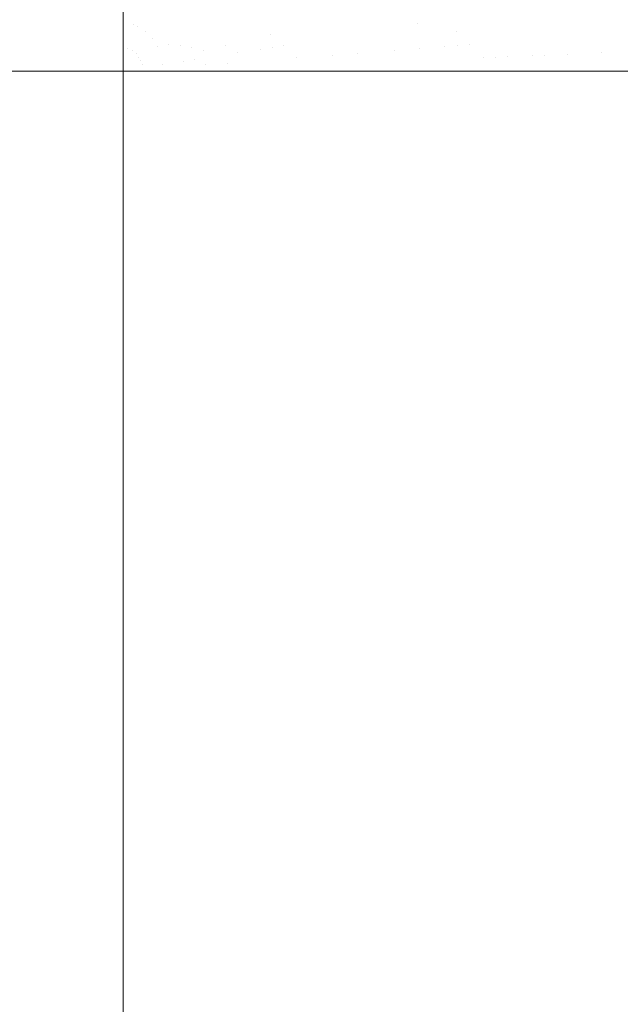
# Model space of a CAD drawing. Header units: centimetres. Extents: x -21.6 to 22.7, y 3.4 to 5.2.
# Tile 136 of 256: x -6.806 to -6.7256, y 4.9752 to 5.1071. Entities that reach past the tile are written whole.
import ezdxf

# ---------------------------------------------------------------- set-up
doc = ezdxf.new("R2010")
doc.units = ezdxf.units.CM
doc.header["$LTSCALE"] = 2.54
doc.layers.add('Lucido design-1', color=7, linetype='Continuous')

# ---------------------------------------------------------------- blocks, each defined once
blk = doc.blocks.new('Gruppo-4-1')
at = {"color": 7, "linetype": 'Continuous', "lineweight": 9}
for points, invisible_edges in [([(22.63035, 5.10666, -1872.21575), (22.63035, 5.10893, -1872.21589), (-21.50342, 5.10893, -1872.21589), (-21.50342, 5.10666, -1872.21575)], 10), ([(-21.50342, 5.10666, -1873.01528), (-21.50342, 5.10893, -1873.01513), (-6.79217, 5.10893, -1873.01513), (-6.79217, 5.10666, -1873.01528)], 10), ([(-6.79217, 5.10893, -1873.01513), (-6.79016, 5.10972, -1873.01503), (-6.79085, 5.10646, -1873.01531)], 11), ([(-6.79085, 5.10646, -1873.01531), (-6.79217, 5.10666, -1873.01528), (-6.79217, 5.10893, -1873.01513)], 9), ([(-6.79023, 5.10622, -1873.01531), (-6.79085, 5.10646, -1873.01531), (-6.79016, 5.10972, -1873.01503), (-6.78921, 5.10936, -1873.01503)], 15), ([(-6.78921, 5.10936, -1873.01503), (-6.78833, 5.10887, -1873.01503), (-6.78965, 5.1059, -1873.01531), (-6.79023, 5.10622, -1873.01531)], 15), ([(-6.78912, 5.10551, -1873.01531), (-6.78965, 5.1059, -1873.01531), (-6.78833, 5.10887, -1873.01503), (-6.78752, 5.10828, -1873.01503)], 15), ([(-6.78447, 5.10973, -1873.01463), (-6.78406, 5.10922, -1873.01463), (-6.78618, 5.10687, -1873.01503), (-6.7868, 5.1076, -1873.01503)], 15), ([(-6.78406, 5.10922, -1873.01463), (-6.78334, 5.10818, -1873.01463), (-6.78564, 5.1061, -1873.01503), (-6.78618, 5.10687, -1873.01503)], 15), ([(-6.78148, 5.10802, -1873.01438), (-6.78274, 5.10711, -1873.01463), (-6.78334, 5.10818, -1873.01463), (-6.78217, 5.10924, -1873.01438)], 15), ([(-6.78148, 5.10802, -1873.01438), (-6.78021, 5.10895, -1873.01409), (-6.77959, 5.10759, -1873.01409), (-6.78093, 5.1068, -1873.01438)], 15), ([(-6.77824, 5.10838, -1873.01376), (-6.77687, 5.10918, -1873.0134), (-6.77628, 5.10754, -1873.0134), (-6.7777, 5.10689, -1873.01376)], 15), ([(-6.77484, 5.10821, -1873.01299), (-6.77339, 5.10888, -1873.01254), (-6.77286, 5.10699, -1873.01254), (-6.77435, 5.10646, -1873.01299)], 15), ([(-6.77135, 5.10752, -1873.01205), (-6.77286, 5.10699, -1873.01254), (-6.77339, 5.10888, -1873.01254), (-6.77192, 5.10955, -1873.01205)], 15), ([(-6.76829, 5.10859, -1873.01093), (-6.76673, 5.10914, -1873.0103), (-6.76624, 5.10674, -1873.0103), (-6.76782, 5.10634, -1873.01093)], 15), ([(-6.76464, 5.10714, -1873.00962), (-6.76624, 5.10674, -1873.0103), (-6.76673, 5.10914, -1873.0103), (-6.76517, 5.10969, -1873.00962)], 15), ([(-6.75816, 5.10877, -1873.00636), (-6.75652, 5.10918, -1873.0054), (-6.75607, 5.10603, -1873.0054), (-6.75773, 5.10576, -1873.00636)], 15), ([(-6.7544, 5.1063, -1873.00439), (-6.75607, 5.10603, -1873.0054), (-6.75652, 5.10918, -1873.0054), (-6.75487, 5.1096, -1873.00439)], 15), ([(-6.75487, 5.1096, -1873.00439), (-6.75322, 5.11001, -1873.00331), (-6.75273, 5.10657, -1873.00331), (-6.7544, 5.1063, -1873.00439)], 15), ([(-6.75273, 5.10657, -1873.00331), (-6.75322, 5.11001, -1873.00331), (-6.75128, 5.10861, -1873.00217)], 11), ([(-6.74962, 5.10895, -1873.00097), (-6.74939, 5.10711, -1873.00097), (-6.75106, 5.10684, -1873.00217), (-6.75128, 5.10861, -1873.00217)], 15), ([(-6.74796, 5.10929, -1872.99971), (-6.74772, 5.10737, -1872.99971), (-6.74939, 5.10711, -1873.00097), (-6.74962, 5.10895, -1873.00097)], 15), ([(-6.73925, 5.10649, -1872.99238), (-6.73947, 5.1087, -1872.99238), (-6.73785, 5.10896, -1872.9907), (-6.73763, 5.10668, -1872.9907)], 15), ([(-6.73763, 5.10668, -1872.9907), (-6.73785, 5.10896, -1872.9907), (-6.73626, 5.10922, -1872.98896), (-6.73603, 5.10687, -1872.98896)], 15), ([(-6.73445, 5.10706, -1872.98714), (-6.73603, 5.10687, -1872.98896), (-6.73626, 5.10922, -1872.98896), (-6.73468, 5.10948, -1872.98714)], 15), ([(-6.73468, 5.10948, -1872.98714), (-6.73313, 5.10973, -1872.98525), (-6.73289, 5.10724, -1872.98525), (-6.73445, 5.10706, -1872.98714)], 15), ([(-6.78752, 5.10828, -1873.01503), (-6.7868, 5.1076, -1873.01503), (-6.78864, 5.10507, -1873.01531), (-6.78912, 5.10551, -1873.01531)], 15), ([(-6.78823, 5.10459, -1873.01531), (-6.78864, 5.10507, -1873.01531), (-6.7868, 5.1076, -1873.01503), (-6.78618, 5.10687, -1873.01503)], 15), ([(-6.7852, 5.10531, -1873.01503), (-6.78564, 5.1061, -1873.01503), (-6.78334, 5.10818, -1873.01463), (-6.78274, 5.10711, -1873.01463)], 15), ([(-6.78093, 5.1068, -1873.01438), (-6.78225, 5.10603, -1873.01463), (-6.78274, 5.10711, -1873.01463), (-6.78148, 5.10802, -1873.01438)], 15), ([(-6.78093, 5.1068, -1873.01438), (-6.77959, 5.10759, -1873.01409), (-6.77911, 5.10624, -1873.01409), (-6.78049, 5.1056, -1873.01438)], 15), ([(-6.7777, 5.10689, -1873.01376), (-6.77911, 5.10624, -1873.01409), (-6.77959, 5.10759, -1873.01409), (-6.77824, 5.10838, -1873.01376)], 15), ([(-6.7777, 5.10689, -1873.01376), (-6.77628, 5.10754, -1873.0134), (-6.77583, 5.10594, -1873.0134), (-6.77729, 5.10543, -1873.01376)], 15), ([(-6.77435, 5.10646, -1873.01299), (-6.77583, 5.10594, -1873.0134), (-6.77628, 5.10754, -1873.0134), (-6.77484, 5.10821, -1873.01299)], 15), ([(-6.77094, 5.10555, -1873.01205), (-6.77135, 5.10752, -1873.01205), (-6.76982, 5.10805, -1873.01151), (-6.76939, 5.10594, -1873.01151)], 15), ([(-6.76782, 5.10634, -1873.01093), (-6.76939, 5.10594, -1873.01151), (-6.76982, 5.10805, -1873.01151), (-6.76829, 5.10859, -1873.01093)], 15), ([(-6.76464, 5.10714, -1873.00962), (-6.76303, 5.10754, -1873.00888), (-6.76267, 5.10497, -1873.00888), (-6.76429, 5.1047, -1873.00962)], 15), ([(-6.76103, 5.10523, -1873.0081), (-6.76267, 5.10497, -1873.00888), (-6.76303, 5.10754, -1873.00888), (-6.76142, 5.10795, -1873.0081)], 15), ([(-6.76142, 5.10795, -1873.0081), (-6.75979, 5.10836, -1873.00725), (-6.75938, 5.10549, -1873.00725), (-6.76103, 5.10523, -1873.0081)], 15), ([(-6.75773, 5.10576, -1873.00636), (-6.75938, 5.10549, -1873.00725), (-6.75979, 5.10836, -1873.00725), (-6.75816, 5.10877, -1873.00636)], 15), ([(-6.75128, 5.10861, -1873.00217), (-6.75106, 5.10684, -1873.00217), (-6.75273, 5.10657, -1873.00331)], 11), ([(-6.74754, 5.10551, -1872.99971), (-6.74772, 5.10737, -1872.99971), (-6.74605, 5.10764, -1872.99838), (-6.74586, 5.1057, -1872.99838)], 15), ([(-6.74586, 5.1057, -1872.99838), (-6.74605, 5.10764, -1872.99838), (-6.74439, 5.10791, -1872.99698), (-6.7442, 5.1059, -1872.99698)], 15), ([(-6.7442, 5.1059, -1872.99698), (-6.74439, 5.10791, -1872.99698), (-6.74274, 5.10818, -1872.99551), (-6.74254, 5.1061, -1872.99551)], 15), ([(-6.74254, 5.1061, -1872.99551), (-6.74274, 5.10818, -1872.99551), (-6.7411, 5.10844, -1872.99398), (-6.74089, 5.10629, -1872.99398)], 15), ([(-6.74089, 5.10629, -1872.99398), (-6.7411, 5.10844, -1872.99398), (-6.73947, 5.1087, -1872.99238), (-6.73925, 5.10649, -1872.99238)], 15), ([(-6.73135, 5.10743, -1872.9833), (-6.72985, 5.1076, -1872.98127), (-6.72968, 5.10507, -1872.98127), (-6.73119, 5.10495, -1872.9833)], 15), ([(-6.7282, 5.10518, -1872.97917), (-6.72968, 5.10507, -1872.98127), (-6.72985, 5.1076, -1872.98127), (-6.72837, 5.10778, -1872.97917)], 15), ([(-6.72837, 5.10778, -1872.97917), (-6.72693, 5.10795, -1872.977), (-6.72675, 5.10529, -1872.977), (-6.7282, 5.10518, -1872.97917)], 15), ([(-6.72535, 5.1054, -1872.97476), (-6.72675, 5.10529, -1872.977), (-6.72693, 5.10795, -1872.977), (-6.72553, 5.10812, -1872.97476)], 15), ([(-21.50342, 5.10666, -1872.21575), (-21.50342, 5.10457, -1872.21561), (22.63035, 5.10457, -1872.21561), (22.63035, 5.10666, -1872.21575)], 10), ([(-6.79217, 5.10666, -1873.01528), (-6.79217, 5.10457, -1873.01542), (-21.50342, 5.10457, -1873.01542), (-21.50342, 5.10666, -1873.01528)], 10), ([(-6.79217, 5.10457, -1873.01542), (-6.79217, 5.10666, -1873.01528), (-6.79085, 5.10646, -1873.01531)], 10), ([(-6.79217, 5.10457, -1873.01542), (-6.79085, 5.10646, -1873.01531), (-6.79152, 5.10329, -1873.01546)], 11), ([(-6.79152, 5.10329, -1873.01546), (-6.79085, 5.10646, -1873.01531), (-6.79023, 5.10622, -1873.01531)], 11), ([(-6.78618, 5.10687, -1873.01503), (-6.78564, 5.1061, -1873.01503), (-6.78788, 5.10408, -1873.01531), (-6.78823, 5.10459, -1873.01531)], 15), ([(-6.78274, 5.10711, -1873.01463), (-6.78225, 5.10603, -1873.01463), (-6.78484, 5.10451, -1873.01503), (-6.7852, 5.10531, -1873.01503)], 15), ([(-6.78049, 5.1056, -1873.01438), (-6.78186, 5.10497, -1873.01463), (-6.78225, 5.10603, -1873.01463), (-6.78093, 5.1068, -1873.01438)], 15), ([(-6.78049, 5.1056, -1873.01438), (-6.77911, 5.10624, -1873.01409), (-6.77874, 5.10492, -1873.01409), (-6.78017, 5.10442, -1873.01438)], 15), ([(-6.77729, 5.10543, -1873.01376), (-6.77874, 5.10492, -1873.01409), (-6.77911, 5.10624, -1873.01409), (-6.7777, 5.10689, -1873.01376)], 15), ([(-6.77378, 5.10318, -1873.01299), (-6.7753, 5.10293, -1873.0134), (-6.77583, 5.10594, -1873.0134), (-6.77435, 5.10646, -1873.01299)], 15), ([(-6.77435, 5.10646, -1873.01299), (-6.77286, 5.10699, -1873.01254), (-6.77248, 5.10517, -1873.01254)], 11), ([(-6.77378, 5.10318, -1873.01299), (-6.77435, 5.10646, -1873.01299), (-6.77248, 5.10517, -1873.01254)], 11), ([(-6.77248, 5.10517, -1873.01254), (-6.77286, 5.10699, -1873.01254), (-6.77135, 5.10752, -1873.01205), (-6.77094, 5.10555, -1873.01205)], 15), ([(-6.76751, 5.10418, -1873.01093), (-6.7691, 5.10393, -1873.01151), (-6.76939, 5.10594, -1873.01151), (-6.76782, 5.10634, -1873.01093)], 15), ([(-6.76782, 5.10634, -1873.01093), (-6.76624, 5.10674, -1873.0103), (-6.76591, 5.10444, -1873.0103), (-6.76751, 5.10418, -1873.01093)], 15), ([(-6.76429, 5.1047, -1873.00962), (-6.76591, 5.10444, -1873.0103), (-6.76624, 5.10674, -1873.0103), (-6.76464, 5.10714, -1873.00962)], 15), ([(-6.75414, 5.10317, -1873.00439), (-6.75582, 5.10304, -1873.0054), (-6.75607, 5.10603, -1873.0054), (-6.7544, 5.1063, -1873.00439)], 15), ([(-6.7544, 5.1063, -1873.00439), (-6.75273, 5.10657, -1873.00331), (-6.75246, 5.1033, -1873.00331), (-6.75414, 5.10317, -1873.00439)], 15), ([(-6.75078, 5.10343, -1873.00217), (-6.75246, 5.1033, -1873.00331), (-6.75273, 5.10657, -1873.00331), (-6.75106, 5.10684, -1873.00217)], 15), ([(-6.75106, 5.10684, -1873.00217), (-6.74939, 5.10711, -1873.00097), (-6.7491, 5.10356, -1873.00097), (-6.75078, 5.10343, -1873.00217)], 15), ([(-6.74939, 5.10711, -1873.00097), (-6.74772, 5.10737, -1872.99971), (-6.74754, 5.10551, -1872.99971)], 11), ([(-6.7491, 5.10356, -1873.00097), (-6.74939, 5.10711, -1873.00097), (-6.74754, 5.10551, -1872.99971)], 11), ([(-6.74089, 5.10629, -1872.99398), (-6.74075, 5.10421, -1872.99398), (-6.7424, 5.10408, -1872.99551), (-6.74254, 5.1061, -1872.99551)], 15), ([(-6.73925, 5.10649, -1872.99238), (-6.73911, 5.10433, -1872.99238), (-6.74075, 5.10421, -1872.99398), (-6.74089, 5.10629, -1872.99398)], 15), ([(-6.73763, 5.10668, -1872.9907), (-6.73748, 5.10446, -1872.9907), (-6.73911, 5.10433, -1872.99238), (-6.73925, 5.10649, -1872.99238)], 15), ([(-6.73603, 5.10687, -1872.98896), (-6.73587, 5.10459, -1872.98896), (-6.73748, 5.10446, -1872.9907), (-6.73763, 5.10668, -1872.9907)], 15), ([(-6.73429, 5.10471, -1872.98714), (-6.73587, 5.10459, -1872.98896), (-6.73603, 5.10687, -1872.98896), (-6.73445, 5.10706, -1872.98714)], 15), ([(-6.73445, 5.10706, -1872.98714), (-6.73289, 5.10724, -1872.98525), (-6.73272, 5.10483, -1872.98525), (-6.73429, 5.10471, -1872.98714)], 15), ([(-6.73119, 5.10495, -1872.9833), (-6.73272, 5.10483, -1872.98525), (-6.73289, 5.10724, -1872.98525), (-6.73135, 5.10743, -1872.9833)], 15), ([(-6.79023, 5.10622, -1873.01531), (-6.78965, 5.1059, -1873.01531), (-6.79092, 5.10301, -1873.01546), (-6.79152, 5.10329, -1873.01546)], 15), ([(-6.79092, 5.10301, -1873.01546), (-6.78965, 5.1059, -1873.01531), (-6.78912, 5.10551, -1873.01531)], 11), ([(-6.78912, 5.10551, -1873.01531), (-6.78864, 5.10507, -1873.01531), (-6.79043, 5.1026, -1873.01546), (-6.79092, 5.10301, -1873.01546)], 15), ([(-6.79043, 5.1026, -1873.01546), (-6.78864, 5.10507, -1873.01531), (-6.78823, 5.10459, -1873.01531)], 11), ([(-6.78759, 5.10356, -1873.01531), (-6.78788, 5.10408, -1873.01531), (-6.78564, 5.1061, -1873.01503), (-6.7852, 5.10531, -1873.01503)], 15), ([(-6.7861, 5.10377, -1873.01518), (-6.78735, 5.10304, -1873.01531), (-6.78759, 5.10356, -1873.01531), (-6.7852, 5.10531, -1873.01503)], 15), ([(-6.7852, 5.10531, -1873.01503), (-6.78484, 5.10451, -1873.01503), (-6.7861, 5.10377, -1873.01518)], 11), ([(-6.78455, 5.10373, -1873.01503), (-6.78484, 5.10451, -1873.01503), (-6.78225, 5.10603, -1873.01463), (-6.78186, 5.10497, -1873.01463)], 15), ([(-6.78296, 5.10344, -1873.01485), (-6.78434, 5.10296, -1873.01503), (-6.78455, 5.10373, -1873.01503), (-6.78186, 5.10497, -1873.01463)], 15), ([(-6.78186, 5.10497, -1873.01463), (-6.78157, 5.10393, -1873.01463), (-6.78296, 5.10344, -1873.01485)], 11), ([(-6.78017, 5.10442, -1873.01438), (-6.78157, 5.10393, -1873.01463), (-6.78186, 5.10497, -1873.01463), (-6.78049, 5.1056, -1873.01438)], 15), ([(-6.78017, 5.10442, -1873.01438), (-6.77874, 5.10492, -1873.01409), (-6.77848, 5.10366, -1873.01409), (-6.77993, 5.10329, -1873.01438)], 15), ([(-6.77848, 5.10366, -1873.01409), (-6.77874, 5.10492, -1873.01409), (-6.77729, 5.10543, -1873.01376), (-6.77681, 5.10269, -1873.01376)], 15), ([(-6.77729, 5.10543, -1873.01376), (-6.77583, 5.10594, -1873.0134), (-6.7753, 5.10293, -1873.0134), (-6.77681, 5.10269, -1873.01376)], 15), ([(-6.77248, 5.10517, -1873.01254), (-6.77223, 5.10342, -1873.01254), (-6.77378, 5.10318, -1873.01299)], 11), ([(-6.77094, 5.10555, -1873.01205), (-6.77067, 5.10368, -1873.01205), (-6.77223, 5.10342, -1873.01254), (-6.77248, 5.10517, -1873.01254)], 15), ([(-6.76939, 5.10594, -1873.01151), (-6.7691, 5.10393, -1873.01151), (-6.77067, 5.10368, -1873.01205), (-6.77094, 5.10555, -1873.01205)], 15), ([(-6.76429, 5.1047, -1873.00962), (-6.76267, 5.10497, -1873.00888), (-6.76247, 5.10252, -1873.00888), (-6.7641, 5.10239, -1873.00962)], 15), ([(-6.76082, 5.10265, -1873.0081), (-6.76247, 5.10252, -1873.00888), (-6.76267, 5.10497, -1873.00888), (-6.76103, 5.10523, -1873.0081)], 15), ([(-6.76103, 5.10523, -1873.0081), (-6.75938, 5.10549, -1873.00725), (-6.75916, 5.10278, -1873.00725), (-6.76082, 5.10265, -1873.0081)], 15), ([(-6.75749, 5.10291, -1873.00636), (-6.75916, 5.10278, -1873.00725), (-6.75938, 5.10549, -1873.00725), (-6.75773, 5.10576, -1873.00636)], 15), ([(-6.75773, 5.10576, -1873.00636), (-6.75607, 5.10603, -1873.0054), (-6.75582, 5.10304, -1873.0054), (-6.75749, 5.10291, -1873.00636)], 15), ([(-6.74754, 5.10551, -1872.99971), (-6.74741, 5.10369, -1872.99971), (-6.7491, 5.10356, -1873.00097)], 11), ([(-6.74586, 5.1057, -1872.99838), (-6.74574, 5.10382, -1872.99838), (-6.74741, 5.10369, -1872.99971), (-6.74754, 5.10551, -1872.99971)], 15), ([(-6.7442, 5.1059, -1872.99698), (-6.74406, 5.10395, -1872.99698), (-6.74574, 5.10382, -1872.99838), (-6.74586, 5.1057, -1872.99838)], 15), ([(-6.74254, 5.1061, -1872.99551), (-6.7424, 5.10408, -1872.99551), (-6.74406, 5.10395, -1872.99698), (-6.7442, 5.1059, -1872.99698)], 15), ([(-6.73263, 5.10249, -1872.98525), (-6.73272, 5.10483, -1872.98525), (-6.73119, 5.10495, -1872.9833), (-6.73109, 5.10255, -1872.9833)], 15), ([(-6.73109, 5.10255, -1872.9833), (-6.73119, 5.10495, -1872.9833), (-6.72968, 5.10507, -1872.98127), (-6.72958, 5.1026, -1872.98127)], 15), ([(-6.7281, 5.10266, -1872.97917), (-6.72958, 5.1026, -1872.98127), (-6.72968, 5.10507, -1872.98127), (-6.7282, 5.10518, -1872.97917)], 15), ([(-6.7282, 5.10518, -1872.97917), (-6.72675, 5.10529, -1872.977), (-6.72665, 5.10272, -1872.977), (-6.7281, 5.10266, -1872.97917)], 15), ([(-6.72524, 5.10277, -1872.97476), (-6.72665, 5.10272, -1872.977), (-6.72675, 5.10529, -1872.977), (-6.72535, 5.1054, -1872.97476)], 15), ([(22.63035, 5.10339, -1872.21558), (22.63035, 5.10457, -1872.21561), (-21.50342, 5.10457, -1872.21561), (-21.50342, 5.10339, -1872.21558)], 10), ([(-21.50342, 5.10339, -1873.01544), (-21.50342, 5.10457, -1873.01542), (-6.79217, 5.10457, -1873.01542), (-6.79217, 5.10339, -1873.01544)], 10), ([(-6.79152, 5.10329, -1873.01546), (-6.79217, 5.10339, -1873.01544), (-6.79217, 5.10457, -1873.01542)], 9), ([(-6.78823, 5.10459, -1873.01531), (-6.78788, 5.10408, -1873.01531), (-6.79006, 5.10212, -1873.01546), (-6.79043, 5.1026, -1873.01546)], 15), ([(-6.79006, 5.10212, -1873.01546), (-6.78788, 5.10408, -1873.01531), (-6.78759, 5.10356, -1873.01531)], 11), ([(-6.78569, 5.10248, -1873.01518), (-6.78702, 5.10202, -1873.01531), (-6.78735, 5.10304, -1873.01531), (-6.7861, 5.10377, -1873.01518)], 15), ([(-6.7861, 5.10377, -1873.01518), (-6.78484, 5.10451, -1873.01503), (-6.78455, 5.10373, -1873.01503)], 11), ([(-6.78455, 5.10373, -1873.01503), (-6.78434, 5.10296, -1873.01503), (-6.78569, 5.10248, -1873.01518), (-6.7861, 5.10377, -1873.01518)], 15), ([(-6.78296, 5.10344, -1873.01485), (-6.78157, 5.10393, -1873.01463), (-6.78137, 5.10293, -1873.01463)], 11), ([(-6.77993, 5.10329, -1873.01438), (-6.78137, 5.10293, -1873.01463), (-6.78157, 5.10393, -1873.01463), (-6.78017, 5.10442, -1873.01438)], 15), ([(-6.77993, 5.10329, -1873.01438), (-6.77848, 5.10366, -1873.01409), (-6.7783, 5.10245, -1873.01409), (-6.77978, 5.10221, -1873.01438)], 15), ([(-6.77681, 5.10269, -1873.01376), (-6.7783, 5.10245, -1873.01409), (-6.77848, 5.10366, -1873.01409)], 11), ([(-6.77223, 5.10342, -1873.01254), (-6.77067, 5.10368, -1873.01205), (-6.77093, 5.10021, -1873.0122)], 11), ([(-6.77067, 5.10368, -1873.01205), (-6.77048, 5.10021, -1873.01204), (-6.77093, 5.10021, -1873.0122)], 9), ([(-6.77067, 5.10368, -1873.01205), (-6.7691, 5.10393, -1873.01151), (-6.76894, 5.10202, -1873.01151)], 11), ([(-6.76894, 5.10202, -1873.01151), (-6.77048, 5.10021, -1873.01204), (-6.77067, 5.10368, -1873.01205)], 11), ([(-6.76734, 5.10214, -1873.01093), (-6.76894, 5.10202, -1873.01151), (-6.7691, 5.10393, -1873.01151), (-6.76751, 5.10418, -1873.01093)], 15), ([(-6.76751, 5.10418, -1873.01093), (-6.76591, 5.10444, -1873.0103), (-6.76573, 5.10227, -1873.0103), (-6.76734, 5.10214, -1873.01093)], 15), ([(-6.7641, 5.10239, -1873.00962), (-6.76573, 5.10227, -1873.0103), (-6.76591, 5.10444, -1873.0103), (-6.76429, 5.1047, -1873.00962)], 15), ([(-6.74874, 5.10021, -1873.00078), (-6.7491, 5.10356, -1873.00097), (-6.74741, 5.10369, -1872.99971)], 11), ([(-6.74741, 5.10369, -1872.99971), (-6.74733, 5.10021, -1872.99969), (-6.74874, 5.10021, -1873.00078)], 9), ([(-6.74741, 5.10369, -1872.99971), (-6.74574, 5.10382, -1872.99838), (-6.74603, 5.10021, -1872.9987)], 11), ([(-6.74603, 5.10021, -1872.9987), (-6.74733, 5.10021, -1872.99969), (-6.74741, 5.10369, -1872.99971)], 10), ([(-6.74574, 5.10382, -1872.99838), (-6.74565, 5.10021, -1872.99837), (-6.74603, 5.10021, -1872.9987)], 9), ([(-6.74574, 5.10382, -1872.99838), (-6.74406, 5.10395, -1872.99698), (-6.74399, 5.10205, -1872.99698)], 11), ([(-6.74399, 5.10205, -1872.99698), (-6.74565, 5.10021, -1872.99837), (-6.74574, 5.10382, -1872.99838)], 11), ([(-6.74399, 5.10205, -1872.99698), (-6.74406, 5.10395, -1872.99698), (-6.7424, 5.10408, -1872.99551), (-6.74232, 5.10212, -1872.99551)], 15), ([(-6.74232, 5.10212, -1872.99551), (-6.7424, 5.10408, -1872.99551), (-6.74075, 5.10421, -1872.99398), (-6.74067, 5.10218, -1872.99398)], 15), ([(-6.74067, 5.10218, -1872.99398), (-6.74075, 5.10421, -1872.99398), (-6.73911, 5.10433, -1872.99238), (-6.73902, 5.10224, -1872.99238)], 15), ([(-6.73902, 5.10224, -1872.99238), (-6.73911, 5.10433, -1872.99238), (-6.73748, 5.10446, -1872.9907), (-6.7374, 5.1023, -1872.9907)], 15), ([(-6.7374, 5.1023, -1872.9907), (-6.73748, 5.10446, -1872.9907), (-6.73587, 5.10459, -1872.98896), (-6.73579, 5.10237, -1872.98896)], 15), ([(-6.73579, 5.10237, -1872.98896), (-6.73587, 5.10459, -1872.98896), (-6.73429, 5.10471, -1872.98714), (-6.7342, 5.10243, -1872.98714)], 15), ([(-6.7342, 5.10243, -1872.98714), (-6.73429, 5.10471, -1872.98714), (-6.73272, 5.10483, -1872.98525), (-6.73263, 5.10249, -1872.98525)], 15), ([(-21.50342, 5.10339, -1872.21558), (-21.50342, 5.10021, -1872.21551), (22.63035, 5.10021, -1872.21551), (22.63035, 5.10339, -1872.21558)], 8), ([(-6.79217, 5.10339, -1873.01544), (-6.79217, 5.10021, -1873.01551), (-21.50342, 5.10021, -1873.01551), (-21.50342, 5.10339, -1873.01544)], 8), ([(-6.79152, 5.10329, -1873.01546), (-6.79217, 5.10021, -1873.01551), (-6.79217, 5.10339, -1873.01544)], 9), ([(-6.79092, 5.10301, -1873.01546), (-6.79217, 5.10021, -1873.01551), (-6.79152, 5.10329, -1873.01546)], 11), ([(-6.79043, 5.1026, -1873.01546), (-6.79217, 5.10021, -1873.01551), (-6.79092, 5.10301, -1873.01546)], 11), ([(-6.79006, 5.10212, -1873.01546), (-6.79217, 5.10021, -1873.01551), (-6.79043, 5.1026, -1873.01546)], 11), ([(-6.78759, 5.10356, -1873.01531), (-6.78735, 5.10304, -1873.01531), (-6.78979, 5.1016, -1873.01546), (-6.79006, 5.10212, -1873.01546)], 15), ([(-6.78979, 5.1016, -1873.01546), (-6.78735, 5.10304, -1873.01531), (-6.78702, 5.10202, -1873.01531), (-6.78963, 5.1011, -1873.01546)], 15), ([(-6.78408, 5.10151, -1873.01503), (-6.78686, 5.10107, -1873.01531), (-6.78702, 5.10202, -1873.01531), (-6.78569, 5.10248, -1873.01518)], 15), ([(-6.78569, 5.10248, -1873.01518), (-6.78434, 5.10296, -1873.01503), (-6.78408, 5.10151, -1873.01503)], 11), ([(-6.78267, 5.10174, -1873.01485), (-6.78408, 5.10151, -1873.01503), (-6.78434, 5.10296, -1873.01503), (-6.78296, 5.10344, -1873.01485)], 15), ([(-6.78137, 5.10293, -1873.01463), (-6.78123, 5.10197, -1873.01463), (-6.78267, 5.10174, -1873.01485), (-6.78296, 5.10344, -1873.01485)], 15), ([(-6.77978, 5.10221, -1873.01438), (-6.78123, 5.10197, -1873.01463), (-6.78137, 5.10293, -1873.01463), (-6.77993, 5.10329, -1873.01438)], 15), ([(-6.77978, 5.10221, -1873.01438), (-6.7783, 5.10245, -1873.01409), (-6.77821, 5.1013, -1873.01409), (-6.77969, 5.10118, -1873.01438)], 15), ([(-6.77821, 5.1013, -1873.01409), (-6.7783, 5.10245, -1873.01409), (-6.77681, 5.10269, -1873.01376), (-6.77668, 5.10021, -1873.01376)], 15), ([(-6.77681, 5.10269, -1873.01376), (-6.7753, 5.10293, -1873.0134), (-6.77516, 5.10021, -1873.01338), (-6.77653, 5.10021, -1873.01373)], 11), ([(-6.77653, 5.10021, -1873.01373), (-6.77668, 5.10021, -1873.01376), (-6.77681, 5.10269, -1873.01376)], 10), ([(-6.77373, 5.10021, -1873.01302), (-6.77516, 5.10021, -1873.01338), (-6.7753, 5.10293, -1873.0134), (-6.77378, 5.10318, -1873.01299)], 14), ([(-6.77378, 5.10318, -1873.01299), (-6.77223, 5.10342, -1873.01254), (-6.77206, 5.10021, -1873.01253), (-6.77373, 5.10021, -1873.01302)], 11), ([(-6.77093, 5.10021, -1873.0122), (-6.77206, 5.10021, -1873.01253), (-6.77223, 5.10342, -1873.01254)], 10), ([(-6.76734, 5.10214, -1873.01093), (-6.76573, 5.10227, -1873.0103), (-6.76534, 5.10021, -1873.01016), (-6.76814, 5.10021, -1873.01124)], 11), ([(-6.76534, 5.10021, -1873.01016), (-6.76573, 5.10227, -1873.0103), (-6.7641, 5.10239, -1873.00962)], 11), ([(-6.7641, 5.10239, -1873.00962), (-6.76405, 5.10021, -1873.0096), (-6.76534, 5.10021, -1873.01016)], 9), ([(-6.7641, 5.10239, -1873.00962), (-6.76247, 5.10252, -1873.00888), (-6.76255, 5.10021, -1873.00895), (-6.76405, 5.10021, -1873.0096)], 11), ([(-6.76076, 5.10021, -1873.00808), (-6.76255, 5.10021, -1873.00895), (-6.76247, 5.10252, -1873.00888), (-6.76082, 5.10265, -1873.0081)], 14), ([(-6.76082, 5.10265, -1873.0081), (-6.75916, 5.10278, -1873.00725), (-6.75976, 5.10021, -1873.0076)], 11), ([(-6.75976, 5.10021, -1873.0076), (-6.76076, 5.10021, -1873.00808), (-6.76082, 5.10265, -1873.0081)], 10), ([(-6.75699, 5.10021, -1873.00612), (-6.75976, 5.10021, -1873.0076), (-6.75916, 5.10278, -1873.00725), (-6.75749, 5.10291, -1873.00636)], 14), ([(-6.75699, 5.10021, -1873.00612), (-6.75749, 5.10291, -1873.00636), (-6.75582, 5.10304, -1873.0054)], 11), ([(-6.75582, 5.10304, -1873.0054), (-6.75575, 5.10021, -1873.00539), (-6.75699, 5.10021, -1873.00612)], 9), ([(-6.75422, 5.10021, -1873.00449), (-6.75575, 5.10021, -1873.00539), (-6.75582, 5.10304, -1873.0054), (-6.75414, 5.10317, -1873.00439)], 14), ([(-6.75414, 5.10317, -1873.00439), (-6.75246, 5.1033, -1873.00331), (-6.75239, 5.10021, -1873.0033), (-6.75422, 5.10021, -1873.00449)], 11), ([(-6.75246, 5.1033, -1873.00331), (-6.75078, 5.10343, -1873.00217), (-6.75147, 5.10021, -1873.00271)], 11), ([(-6.75147, 5.10021, -1873.00271), (-6.75239, 5.10021, -1873.0033), (-6.75246, 5.1033, -1873.00331)], 10), ([(-6.75078, 5.10343, -1873.00217), (-6.7507, 5.10021, -1873.00216), (-6.75147, 5.10021, -1873.00271)], 9), ([(-6.75078, 5.10343, -1873.00217), (-6.7491, 5.10356, -1873.00097), (-6.74874, 5.10021, -1873.00078), (-6.7507, 5.10021, -1873.00216)], 11), ([(-6.7374, 5.1023, -1872.9907), (-6.73675, 5.10021, -1872.99004), (-6.73932, 5.10021, -1872.9927), (-6.73902, 5.10224, -1872.99238)], 13), ([(-6.73579, 5.10237, -1872.98896), (-6.73675, 5.10021, -1872.99004), (-6.7374, 5.1023, -1872.9907)], 11), ([(-6.73422, 5.10021, -1872.98721), (-6.73675, 5.10021, -1872.99004), (-6.73579, 5.10237, -1872.98896)], 10), ([(-6.73579, 5.10237, -1872.98896), (-6.7342, 5.10243, -1872.98714), (-6.73422, 5.10021, -1872.98721)], 11), ([(-6.73263, 5.10249, -1872.98525), (-6.73176, 5.10021, -1872.9842), (-6.73422, 5.10021, -1872.98721), (-6.7342, 5.10243, -1872.98714)], 13), ([(-6.73109, 5.10255, -1872.9833), (-6.73176, 5.10021, -1872.9842), (-6.73263, 5.10249, -1872.98525)], 11), ([(-6.72958, 5.1026, -1872.98127), (-6.72937, 5.10021, -1872.98102), (-6.73176, 5.10021, -1872.9842), (-6.73109, 5.10255, -1872.9833)], 13), ([(-6.72937, 5.10021, -1872.98102), (-6.72958, 5.1026, -1872.98127), (-6.7281, 5.10266, -1872.97917)], 11), ([(-6.7281, 5.10266, -1872.97917), (-6.72706, 5.10021, -1872.97767), (-6.72937, 5.10021, -1872.98102)], 9), ([(-6.7281, 5.10266, -1872.97917), (-6.72665, 5.10272, -1872.977), (-6.72706, 5.10021, -1872.97767)], 11), ([(-6.72483, 5.10021, -1872.97414), (-6.72706, 5.10021, -1872.97767), (-6.72665, 5.10272, -1872.977), (-6.72524, 5.10277, -1872.97476)], 14), ([(-6.78979, 5.1016, -1873.01546), (-6.79217, 5.10021, -1873.01551), (-6.79006, 5.10212, -1873.01546)], 11), ([(-6.78963, 5.1011, -1873.01546), (-6.79217, 5.10021, -1873.01551), (-6.78979, 5.1016, -1873.01546)], 11), ([(-6.79046, 5.10021, -1873.01549), (-6.79217, 5.10021, -1873.01551), (-6.78963, 5.1011, -1873.01546)], 10), ([(-6.78963, 5.1011, -1873.01546), (-6.78953, 5.10021, -1873.01545), (-6.79046, 5.10021, -1873.01549)], 9), ([(-6.78963, 5.1011, -1873.01546), (-6.78702, 5.10202, -1873.01531), (-6.78768, 5.10021, -1873.01537)], 11), ([(-6.78768, 5.10021, -1873.01537), (-6.78953, 5.10021, -1873.01545), (-6.78963, 5.1011, -1873.01546)], 10), ([(-6.78768, 5.10021, -1873.01537), (-6.78702, 5.10202, -1873.01531), (-6.78686, 5.10107, -1873.01531)], 11), ([(-6.78686, 5.10107, -1873.01531), (-6.78681, 5.10021, -1873.01529), (-6.78768, 5.10021, -1873.01537)], 9), ([(-6.78686, 5.10107, -1873.01531), (-6.78408, 5.10151, -1873.01503), (-6.7849, 5.10021, -1873.01513)], 11), ([(-6.7849, 5.10021, -1873.01513), (-6.78681, 5.10021, -1873.01529), (-6.78686, 5.10107, -1873.01531)], 10), ([(-6.78258, 5.10021, -1873.01484), (-6.7849, 5.10021, -1873.01513), (-6.78408, 5.10151, -1873.01503), (-6.78267, 5.10174, -1873.01485)], 14), ([(-6.78267, 5.10174, -1873.01485), (-6.78123, 5.10197, -1873.01463), (-6.78116, 5.10107, -1873.01463)], 11), ([(-6.78211, 5.10021, -1873.01478), (-6.78267, 5.10174, -1873.01485), (-6.78116, 5.10107, -1873.01463)], 11), ([(-6.78211, 5.10021, -1873.01478), (-6.78258, 5.10021, -1873.01484), (-6.78267, 5.10174, -1873.01485)], 10), ([(-6.78116, 5.10107, -1873.01463), (-6.78114, 5.10021, -1873.01462), (-6.78211, 5.10021, -1873.01478)], 9), ([(-6.77969, 5.10118, -1873.01438), (-6.78116, 5.10107, -1873.01463), (-6.78123, 5.10197, -1873.01463), (-6.77978, 5.10221, -1873.01438)], 15), ([(-6.77932, 5.10021, -1873.01431), (-6.78114, 5.10021, -1873.01462), (-6.78116, 5.10107, -1873.01463), (-6.77969, 5.10118, -1873.01438)], 14), ([(-6.77969, 5.10118, -1873.01438), (-6.77821, 5.1013, -1873.01409), (-6.77818, 5.10021, -1873.01407), (-6.77932, 5.10021, -1873.01431)], 11), ([(-6.77668, 5.10021, -1873.01376), (-6.77818, 5.10021, -1873.01407), (-6.77821, 5.1013, -1873.01409)], 10), ([(-6.76894, 5.10202, -1873.01151), (-6.7689, 5.10021, -1873.0115), (-6.77048, 5.10021, -1873.01204)], 9), ([(-6.76894, 5.10202, -1873.01151), (-6.76734, 5.10214, -1873.01093), (-6.76814, 5.10021, -1873.01124)], 11), ([(-6.76814, 5.10021, -1873.01124), (-6.7689, 5.10021, -1873.0115), (-6.76894, 5.10202, -1873.01151)], 10), ([(-6.74399, 5.10205, -1872.99698), (-6.74397, 5.10021, -1872.99697), (-6.74565, 5.10021, -1872.99837)], 9), ([(-6.74399, 5.10205, -1872.99698), (-6.74232, 5.10212, -1872.99551), (-6.74195, 5.10021, -1872.9952), (-6.74335, 5.10021, -1872.99645)], 11), ([(-6.74335, 5.10021, -1872.99645), (-6.74397, 5.10021, -1872.99697), (-6.74399, 5.10205, -1872.99698)], 10), ([(-6.74067, 5.10218, -1872.99398), (-6.74195, 5.10021, -1872.9952), (-6.74232, 5.10212, -1872.99551)], 11), ([(-6.73932, 5.10021, -1872.9927), (-6.74195, 5.10021, -1872.9952), (-6.74067, 5.10218, -1872.99398)], 10), ([(-6.74067, 5.10218, -1872.99398), (-6.73902, 5.10224, -1872.99238), (-6.73932, 5.10021, -1872.9927)], 11), ([(-21.50342, 3.50021, -1873.01551), (-21.50342, 5.10021, -1873.01551), (-6.79217, 5.10021, -1873.01551), (-6.79217, 3.90021, -1873.01551)], 8), ([(-6.79046, 5.10021, -1873.01549), (-6.79046, 3.90021, -1873.01549), (-6.79217, 3.90021, -1873.01551), (-6.79217, 5.10021, -1873.01551)], 1), ([(-6.78957, 3.90021, -1873.01545), (-6.79046, 3.90021, -1873.01549), (-6.79046, 5.10021, -1873.01549), (-6.78953, 5.10021, -1873.01545)], 10), ([(-6.78953, 5.10021, -1873.01545), (-6.78768, 5.10021, -1873.01537), (-6.78768, 3.90021, -1873.01537), (-6.78957, 3.90021, -1873.01545)], 10), ([(-6.7849, 3.90021, -1873.01513), (-6.78768, 3.90021, -1873.01537), (-6.78768, 5.10021, -1873.01537), (-6.78681, 5.10021, -1873.01529)], 10), ([(-6.78681, 5.10021, -1873.01529), (-6.7849, 5.10021, -1873.01513), (-6.7849, 3.90021, -1873.01513)], 10), ([(-6.78211, 3.90021, -1873.01478), (-6.78439, 3.90021, -1873.01507), (-6.7849, 5.10021, -1873.01513), (-6.78258, 5.10021, -1873.01484)], 10), ([(-6.78439, 3.90021, -1873.01507), (-6.7849, 3.90021, -1873.01513), (-6.7849, 5.10021, -1873.01513)], 10), ([(-6.78258, 5.10021, -1873.01484), (-6.78211, 5.10021, -1873.01478), (-6.78211, 3.90021, -1873.01478)], 10), ([(-6.78211, 3.90021, -1873.01478), (-6.78211, 5.10021, -1873.01478), (-6.78114, 5.10021, -1873.01462)], 9), ([(-6.78114, 5.10021, -1873.01462), (-6.77932, 5.10021, -1873.01431), (-6.77932, 3.90021, -1873.01431), (-6.78211, 3.90021, -1873.01478)], 10), ([(-6.77672, 3.90021, -1873.01377), (-6.77926, 3.90021, -1873.0143), (-6.77932, 5.10021, -1873.01431), (-6.77818, 5.10021, -1873.01407)], 10), ([(-6.77926, 3.90021, -1873.0143), (-6.77932, 3.90021, -1873.01431), (-6.77932, 5.10021, -1873.01431)], 10), ([(-6.77818, 5.10021, -1873.01407), (-6.77668, 5.10021, -1873.01376), (-6.77672, 3.90021, -1873.01377)], 10), ([(-6.77668, 5.10021, -1873.01376), (-6.77653, 5.10021, -1873.01373), (-6.77653, 3.90021, -1873.01373), (-6.77672, 3.90021, -1873.01377)], 10), ([(-6.77373, 3.90021, -1873.01302), (-6.7742, 3.90021, -1873.01314), (-6.77653, 5.10021, -1873.01373), (-6.77516, 5.10021, -1873.01338)], 10), ([(-6.7742, 3.90021, -1873.01314), (-6.77653, 3.90021, -1873.01373), (-6.77653, 5.10021, -1873.01373)], 10), ([(-6.77516, 5.10021, -1873.01338), (-6.77373, 5.10021, -1873.01302), (-6.77373, 3.90021, -1873.01302)], 10), ([(-6.77093, 3.90021, -1873.0122), (-6.77373, 3.90021, -1873.01302), (-6.77373, 5.10021, -1873.01302), (-6.77206, 5.10021, -1873.01253)], 10), ([(-6.77206, 5.10021, -1873.01253), (-6.77093, 5.10021, -1873.0122), (-6.77093, 3.90021, -1873.0122)], 10), ([(-6.76925, 3.90021, -1873.01162), (-6.77093, 3.90021, -1873.0122), (-6.77093, 5.10021, -1873.0122), (-6.77048, 5.10021, -1873.01204)], 10), ([(-6.77048, 5.10021, -1873.01204), (-6.7689, 5.10021, -1873.0115), (-6.76925, 3.90021, -1873.01162)], 10), ([(-6.7689, 5.10021, -1873.0115), (-6.76814, 5.10021, -1873.01124), (-6.76814, 3.90021, -1873.01124), (-6.76925, 3.90021, -1873.01162)], 10), ([(-6.76814, 5.10021, -1873.01124), (-6.76534, 5.10021, -1873.01016), (-6.76534, 3.90021, -1873.01016), (-6.76682, 3.90021, -1873.01073)], 10), ([(-6.76682, 3.90021, -1873.01073), (-6.76814, 3.90021, -1873.01124), (-6.76814, 5.10021, -1873.01124)], 10), ([(-6.76442, 3.90021, -1873.00976), (-6.76534, 3.90021, -1873.01016), (-6.76534, 5.10021, -1873.01016), (-6.76405, 5.10021, -1873.0096)], 10), ([(-6.76405, 5.10021, -1873.0096), (-6.76255, 5.10021, -1873.00895), (-6.76255, 3.90021, -1873.00895), (-6.76442, 3.90021, -1873.00976)], 10), ([(-6.75976, 3.90021, -1873.0076), (-6.76255, 3.90021, -1873.00895), (-6.76255, 5.10021, -1873.00895), (-6.76076, 5.10021, -1873.00808)], 10), ([(-6.76076, 5.10021, -1873.00808), (-6.75976, 5.10021, -1873.0076), (-6.75976, 3.90021, -1873.0076)], 10), ([(-6.75976, 5.10021, -1873.0076), (-6.75699, 5.10021, -1873.00612), (-6.75699, 3.90021, -1873.00612), (-6.75974, 3.90021, -1873.00759)], 10), ([(-6.75974, 3.90021, -1873.00759), (-6.75976, 3.90021, -1873.0076), (-6.75976, 5.10021, -1873.0076)], 10), ([(-6.75524, 3.90021, -1873.00509), (-6.75699, 3.90021, -1873.00612), (-6.75699, 5.10021, -1873.00612), (-6.75575, 5.10021, -1873.00539)], 10), ([(-6.75575, 5.10021, -1873.00539), (-6.75422, 5.10021, -1873.00449), (-6.75422, 3.90021, -1873.00449), (-6.75524, 3.90021, -1873.00509)], 10), ([(-6.75306, 3.90021, -1873.00374), (-6.75422, 3.90021, -1873.00449), (-6.75422, 5.10021, -1873.00449), (-6.75239, 5.10021, -1873.0033)], 10), ([(-6.75239, 5.10021, -1873.0033), (-6.75147, 5.10021, -1873.00271), (-6.75147, 3.90021, -1873.00271), (-6.75306, 3.90021, -1873.00374)], 10), ([(-6.75093, 3.90021, -1873.00232), (-6.75147, 3.90021, -1873.00271), (-6.75147, 5.10021, -1873.00271), (-6.7507, 5.10021, -1873.00216)], 10), ([(-6.7507, 5.10021, -1873.00216), (-6.74874, 5.10021, -1873.00078), (-6.74874, 3.90021, -1873.00078), (-6.75093, 3.90021, -1873.00232)], 10), ([(-6.74682, 3.90021, -1872.9993), (-6.74874, 3.90021, -1873.00078), (-6.74874, 5.10021, -1873.00078), (-6.74733, 5.10021, -1872.99969)], 10), ([(-6.74733, 5.10021, -1872.99969), (-6.74603, 5.10021, -1872.9987), (-6.74603, 3.90021, -1872.9987), (-6.74682, 3.90021, -1872.9993)], 10), ([(-6.74485, 3.90021, -1872.99771), (-6.74603, 3.90021, -1872.9987), (-6.74603, 5.10021, -1872.9987), (-6.74565, 5.10021, -1872.99837)], 10), ([(-6.74335, 3.90021, -1872.99645), (-6.74485, 3.90021, -1872.99771), (-6.74565, 5.10021, -1872.99837), (-6.74397, 5.10021, -1872.99697)], 10), ([(-6.74397, 5.10021, -1872.99697), (-6.74335, 5.10021, -1872.99645), (-6.74335, 3.90021, -1872.99645)], 10), ([(-6.74195, 5.10021, -1872.9952), (-6.74195, 3.90021, -1872.9952), (-6.74335, 3.90021, -1872.99645), (-6.74335, 5.10021, -1872.99645)], 5), ([(-6.74195, 5.10021, -1872.9952), (-6.73932, 5.10021, -1872.9927), (-6.73932, 3.90021, -1872.9927), (-6.74107, 3.90021, -1872.99437)], 10), ([(-6.74107, 3.90021, -1872.99437), (-6.74195, 3.90021, -1872.9952), (-6.74195, 5.10021, -1872.9952)], 10), ([(-6.73932, 5.10021, -1872.9927), (-6.73675, 5.10021, -1872.99004), (-6.73675, 3.90021, -1872.99004), (-6.73753, 3.90021, -1872.99085)], 10), ([(-6.73753, 3.90021, -1872.99085), (-6.73932, 3.90021, -1872.9927), (-6.73932, 5.10021, -1872.9927)], 10), ([(-6.73422, 5.10021, -1872.98721), (-6.73422, 3.90021, -1872.98721), (-6.73675, 3.90021, -1872.99004), (-6.73675, 5.10021, -1872.99004)], 5), ([(-6.73422, 5.10021, -1872.98721), (-6.73176, 5.10021, -1872.9842), (-6.73176, 3.90021, -1872.9842), (-6.7342, 3.90021, -1872.98718)], 10), ([(-6.7342, 3.90021, -1872.98718), (-6.73422, 3.90021, -1872.98721), (-6.73422, 5.10021, -1872.98721)], 10), ([(-6.73176, 5.10021, -1872.9842), (-6.72937, 5.10021, -1872.98102), (-6.72937, 3.90021, -1872.98102), (-6.73114, 3.90021, -1872.98337)], 10), ([(-6.73114, 3.90021, -1872.98337), (-6.73176, 3.90021, -1872.9842), (-6.73176, 5.10021, -1872.9842)], 10), ([(-6.72937, 5.10021, -1872.98102), (-6.72706, 5.10021, -1872.97767), (-6.72706, 3.90021, -1872.97767), (-6.7283, 3.90021, -1872.97947)], 10), ([(-6.7283, 3.90021, -1872.97947), (-6.72937, 3.90021, -1872.98102), (-6.72937, 5.10021, -1872.98102)], 10), ([(-6.72706, 5.10021, -1872.97767), (-6.72483, 5.10021, -1872.97414), (-6.72483, 3.90021, -1872.97414), (-6.72569, 3.90021, -1872.9755)], 10), ([(-6.72569, 3.90021, -1872.9755), (-6.72706, 3.90021, -1872.97767), (-6.72706, 5.10021, -1872.97767)], 10)]:
    blk.add_3dface(points, dxfattribs=dict(at, invisible_edges=invisible_edges))
blk.add_3dface([(-21.50342, 5.10021, -1872.21551), (-21.50342, 3.50021, -1872.21551), (22.63035, 3.50021, -1872.21551), (22.63035, 5.10021, -1872.21551)], dxfattribs=at)
blk = doc.blocks.new('Gruppo-5-1')
at = {"color": 7}
blk.add_blockref('Gruppo-4-1', (0, 0), dxfattribs=at)

msp = doc.modelspace()

# ---------------------------------------------------------------- block references
at = {"layer": 'Lucido design-1', "color": 7}
msp.add_blockref('Gruppo-5-1', (0, 0), dxfattribs=at)

doc.saveas('drawing.dxf')
